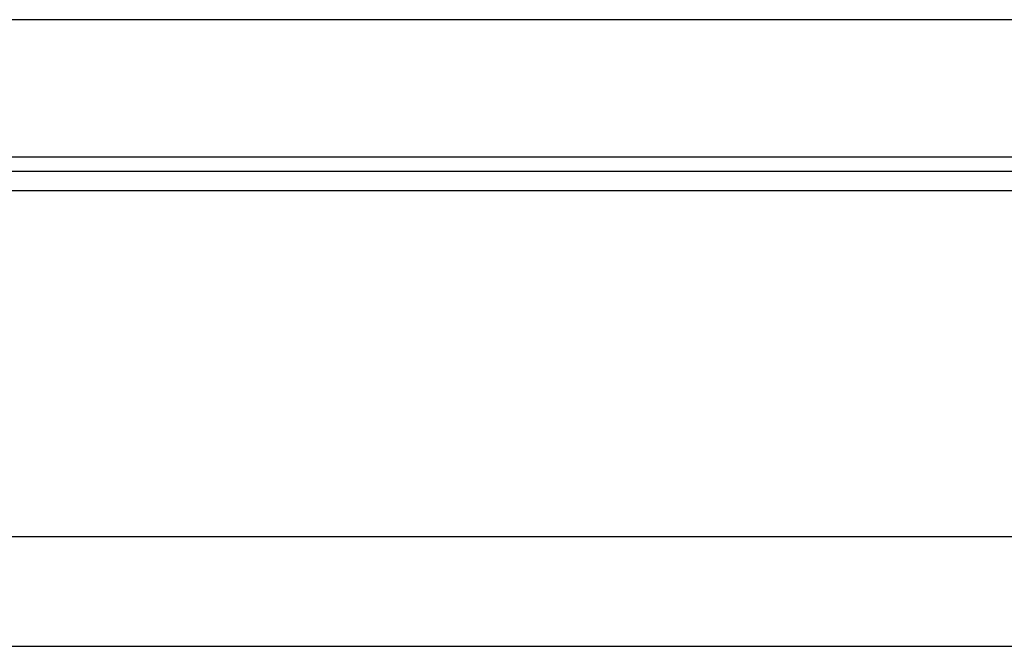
# Model space of a CAD drawing. Header units: millimetres. Extents: x 14 to 555, y 152 to 338.
# Tile 33 of 47: x 417 to 435, y 178 to 189. Entities that reach past the tile are written whole.
import ezdxf

# ---------------------------------------------------------------- set-up
doc = ezdxf.new("R2010")
doc.units = ezdxf.units.MM
doc.header["$LTSCALE"] = 0.15
doc.layers.add('2', color=7, linetype='CONTINUOUS', true_color=0xffffff)
doc.layers.add('OUT', color=3, linetype='CONTINUOUS')

msp = doc.modelspace()

# ---------------------------------------------------------------- linework, layer by layer
at = {"layer": '2', "color": 0, "linetype": 'Continuous'}
for p, q in [((296.82, 186.18), (543.078, 186.18)), ((297.041, 185.827), (543.078, 185.827)), ((298.682, 179.534), (543.078, 179.534)), ((243.078, 177.534), (543.078, 177.534))]:
    msp.add_line(p, q, dxfattribs=at)
at = {"layer": 'OUT', "color": 0}
for p, q in [((454.078, 188.934), (382.078, 188.934)), ((488.078, 186.434), (348.078, 186.434))]:
    msp.add_line(p, q, dxfattribs=at)

doc.saveas('drawing.dxf')
